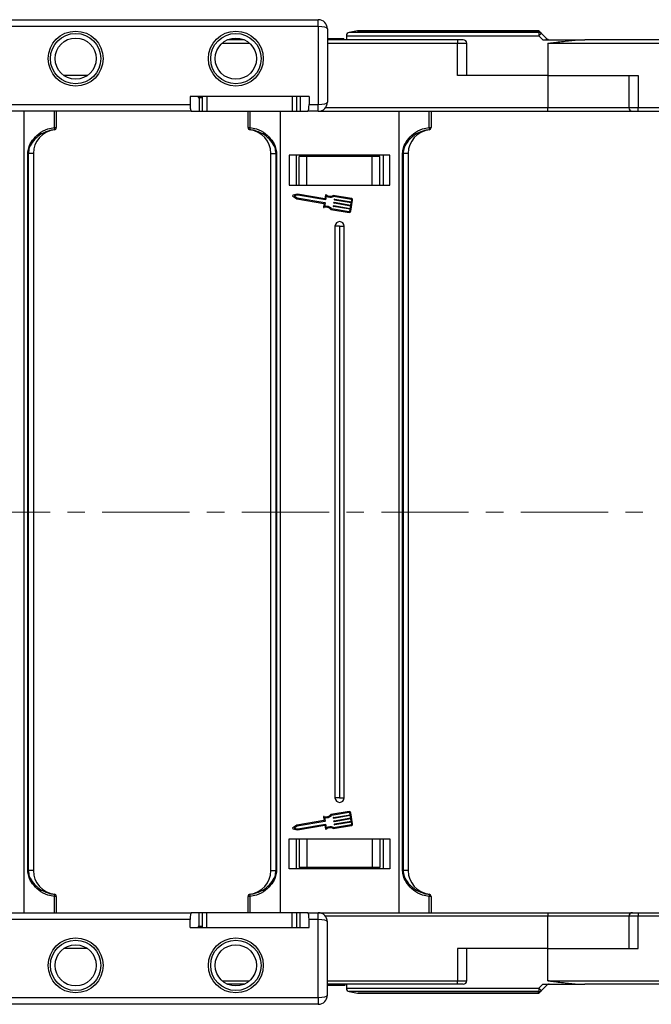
# Model space of a CAD drawing. Header units: millimetres. Extents: x -976 to 1106, y 28 to 1486.
# Tile 13 of 51: x 170 to 308, y 383 to 598. Entities that reach past the tile are written whole.
import ezdxf

# ---------------------------------------------------------------- set-up
doc = ezdxf.new("R2010")
doc.units = ezdxf.units.MM
doc.linetypes.add('CENTERX2', pattern=[20.32, 12.7, -2.54, 2.54, -2.54])

msp = doc.modelspace()

# ---------------------------------------------------------------- linework, layer by layer
at = {"color": 7, "linetype": 'Continuous', "lineweight": 25}
for p, q in [((157.797, 598.232), (235.176, 598.232)), ((235.176, 596.732), (235.176, 598.232)), ((235.176, 596.732), (157.797, 596.732)), ((235.176, 596.732), (235.176, 579.732)), ((237.176, 596.232), (237.176, 580.232)), ((243.766, 595.818), (241.942, 595.453)), ((283.028, 595.832), (243.913, 595.832)), ((219.03, 593.832), (215.321, 593.832)), ((237.962, 594.032), (237.176, 594.032)), ((265.617, 593.832), (237.176, 593.832)), ((237.962, 594.032), (237.962, 593.832)), ((240.8, 594.032), (240.8, 593.832)), ((241.339, 594.718), (241.339, 593.832)), ((265.617, 593.832), (265.617, 593.082)), ((266.867, 593.832), (265.617, 593.832)), ((283.36, 594.718), (284.26, 593.832)), ((284.26, 593.832), (293.428, 593.832)), ((356.617, 593.832), (293.428, 593.832)), ((265.617, 586.032), (265.617, 593.082)), ((267.617, 586.032), (267.617, 593.082)), ((285.339, 593.115), (285.339, 586.032)), ((285.65, 593.082), (285.65, 593.123)), ((285.65, 593.082), (356.617, 593.082)), ((184.737, 586.032), (179.614, 586.032)), ((285.339, 586.032), (265.617, 586.032)), ((285.339, 586.032), (285.339, 578.982)), ((285.339, 586.032), (305.061, 586.032)), ((303.061, 586.032), (303.061, 578.982)), ((305.061, 586.032), (305.061, 578.982)), ((233.176, 581.432), (207.176, 581.432)), ((207.176, 581.432), (207.176, 579.732)), ((208.939, 581.432), (208.939, 581.232)), ((208.939, 581.232), (209.144, 581.232)), ((209.144, 581.232), (209.144, 578.232)), ((209.144, 581.232), (209.838, 581.232)), ((209.838, 581.432), (209.838, 578.232)), ((210.838, 581.432), (210.838, 578.232)), ((229.514, 581.432), (229.514, 578.232)), ((230.514, 578.232), (230.514, 581.432)), ((231.208, 581.432), (231.208, 578.232)), ((233.176, 581.432), (233.176, 579.732)), ((112.176, 579.732), (207.176, 579.732)), ((233.176, 579.732), (235.176, 579.732)), ((235.176, 578.232), (235.176, 579.732)), ((285.339, 578.232), (285.339, 578.982)), ((376.339, 578.982), (305.061, 578.982)), ((305.061, 578.232), (305.061, 578.982)), ((207.44, 578.232), (112.176, 578.232)), ((170.949, 490.732), (170.949, 578.232)), ((177.553, 574.696), (177.553, 578.232)), ((177.949, 578.232), (177.949, 574.696)), ((207.44, 578.232), (209.144, 578.232)), ((209.144, 578.232), (209.853, 578.232)), ((209.838, 578.232), (210.838, 578.232)), ((210.838, 578.232), (229.514, 578.232)), ((219.839, 574.696), (219.839, 578.232)), ((220.234, 578.232), (220.234, 574.696)), ((226.839, 578.232), (226.839, 490.732)), ((229.514, 578.232), (230.514, 578.232)), ((230.498, 578.232), (231.208, 578.232)), ((231.208, 578.232), (232.911, 578.232)), ((235.176, 578.232), (232.911, 578.232)), ((235.176, 578.232), (285.339, 578.232)), ((252.839, 490.732), (252.839, 578.232)), ((259.444, 574.696), (259.444, 578.232)), ((259.839, 578.232), (259.839, 574.696)), ((285.339, 578.232), (303.811, 578.232)), ((303.811, 578.232), (305.061, 578.232)), ((305.061, 578.232), (376.339, 578.232)), ((177.51, 574.197), (177.51, 574.201)), ((177.553, 574.696), (177.949, 574.696)), ((219.839, 574.696), (220.234, 574.696)), ((220.278, 574.201), (220.278, 574.197)), ((259.401, 574.197), (259.4, 574.201)), ((259.444, 574.696), (259.839, 574.696)), ((171.713, 490.732), (171.713, 569.036)), ((171.713, 569.036), (171.828, 569.036)), ((172.949, 569.036), (171.828, 569.036)), ((171.828, 569.036), (171.828, 490.732)), ((172.949, 569.036), (172.949, 490.732)), ((224.839, 569.036), (225.96, 569.036)), ((224.839, 490.732), (224.839, 569.036)), ((226.075, 569.036), (225.96, 569.036)), ((225.96, 490.732), (225.96, 569.036)), ((226.075, 569.036), (226.075, 490.732)), ((228.839, 568.632), (228.839, 562.132)), ((250.839, 568.632), (228.839, 568.632)), ((230.339, 568.632), (230.339, 562.132)), ((231.039, 562.132), (231.039, 568.332)), ((232.72, 568.332), (231.039, 568.332)), ((232.72, 562.132), (232.72, 568.332)), ((246.958, 568.332), (232.72, 568.332)), ((246.958, 562.132), (246.958, 568.332)), ((248.639, 568.332), (246.958, 568.332)), ((248.639, 562.132), (248.639, 568.332)), ((249.339, 568.632), (249.339, 562.132)), ((249.339, 568.632), (249.339, 562.132)), ((250.839, 562.132), (250.839, 568.632)), ((253.718, 569.036), (253.603, 569.036)), ((253.603, 490.732), (253.603, 569.036)), ((254.839, 569.036), (253.718, 569.036)), ((253.718, 569.036), (253.718, 490.732)), ((254.839, 569.036), (254.839, 490.732)), ((228.839, 562.132), (250.839, 562.132)), ((229.613, 559.702), (230.508, 559.127)), ((230.679, 560.132), (229.644, 559.887)), ((230.686, 559.924), (229.925, 559.743)), ((229.925, 559.743), (230.583, 559.321)), ((230.508, 559.127), (236.403, 558.12)), ((230.583, 559.321), (236.638, 558.286)), ((236.625, 559.116), (230.679, 560.132)), ((236.741, 558.89), (230.686, 559.924)), ((236.757, 559.894), (236.625, 559.116)), ((236.933, 559.708), (236.8, 558.931)), ((242.443, 559.157), (238.458, 559.838)), ((242.409, 558.956), (238.486, 559.626)), ((238.705, 558.916), (238.722, 559.017)), ((238.781, 559.058), (242.424, 558.436)), ((236.444, 558.061), (236.32, 557.334)), ((236.68, 558.228), (236.547, 557.451)), ((238.04, 557.013), (241.963, 556.343)), ((238.464, 557.509), (238.482, 557.61)), ((242.149, 556.828), (238.506, 557.45)), ((238.54, 557.651), (242.183, 557.029)), ((238.585, 558.213), (238.602, 558.313)), ((242.269, 557.531), (238.626, 558.154)), ((238.661, 558.355), (242.304, 557.732)), ((242.389, 558.235), (238.746, 558.857)), ((242.183, 557.029), (242.269, 557.531)), ((242.281, 556.392), (242.693, 558.804)), ((242.304, 557.732), (242.389, 558.235)), ((242.424, 558.436), (242.492, 558.838)), ((237.943, 556.822), (241.928, 556.142)), ((242.08, 556.426), (242.149, 556.828)), ((238.839, 553.132), (238.839, 490.732)), ((239.839, 553.132), (238.839, 553.132)), ((239.839, 553.132), (239.839, 490.732)), ((239.839, 553.132), (240.839, 553.132)), ((240.839, 490.732), (240.839, 553.132)), ((170.949, 403.232), (170.949, 490.732)), ((171.713, 412.429), (171.713, 490.732)), ((171.828, 490.732), (171.828, 412.429)), ((172.949, 490.732), (172.949, 412.429)), ((224.839, 412.429), (224.839, 490.732)), ((225.96, 412.429), (225.96, 490.732)), ((226.075, 490.732), (226.075, 412.429)), ((226.839, 490.732), (226.839, 403.232)), ((238.839, 490.732), (238.839, 428.332)), ((239.839, 490.732), (239.839, 428.332)), ((240.839, 428.332), (240.839, 490.732)), ((252.839, 403.232), (252.839, 490.732)), ((253.603, 412.429), (253.603, 490.732)), ((253.718, 490.732), (253.718, 412.429)), ((254.839, 490.732), (254.839, 412.429)), ((239.839, 428.332), (238.839, 428.332)), ((239.839, 428.332), (240.839, 428.332)), ((236.32, 424.131), (236.444, 423.404)), ((236.547, 424.014), (236.68, 423.237)), ((241.928, 425.323), (237.943, 424.643)), ((241.963, 425.122), (238.04, 424.452)), ((238.482, 423.855), (238.464, 423.956)), ((238.506, 424.015), (242.149, 424.637)), ((242.183, 424.436), (238.54, 423.814)), ((238.626, 423.311), (242.269, 423.933)), ((242.304, 423.732), (238.661, 423.11)), ((242.149, 424.637), (242.08, 425.039)), ((242.269, 423.933), (242.183, 424.436)), ((242.693, 422.661), (242.281, 425.073)), ((242.389, 423.23), (242.304, 423.732)), ((230.508, 422.338), (229.613, 421.763)), ((229.644, 421.578), (230.679, 421.333)), ((230.583, 422.144), (229.925, 421.722)), ((229.925, 421.722), (230.686, 421.541)), ((236.403, 423.345), (230.508, 422.338)), ((236.638, 423.178), (230.583, 422.144)), ((230.679, 421.333), (236.625, 422.349)), ((230.686, 421.541), (236.741, 422.575)), ((236.625, 422.349), (236.757, 421.571)), ((236.8, 422.534), (236.933, 421.757)), ((238.458, 421.627), (242.443, 422.308)), ((238.486, 421.839), (242.409, 422.509)), ((238.602, 423.152), (238.585, 423.252)), ((238.722, 422.448), (238.705, 422.549)), ((238.746, 422.608), (242.389, 423.23)), ((242.424, 423.029), (238.781, 422.407)), ((242.492, 422.627), (242.424, 423.029)), ((228.839, 419.332), (250.839, 419.332)), ((228.839, 412.832), (228.839, 419.332)), ((230.339, 419.332), (230.339, 412.832)), ((231.039, 419.332), (231.039, 413.132)), ((232.72, 419.332), (232.72, 413.132)), ((246.958, 419.332), (246.958, 413.132)), ((248.639, 419.332), (248.639, 413.132)), ((249.339, 419.332), (249.339, 412.832)), ((249.339, 419.332), (249.339, 412.832)), ((250.839, 419.332), (250.839, 412.832)), ((250.839, 412.832), (228.839, 412.832)), ((232.72, 413.132), (231.039, 413.132)), ((246.958, 413.132), (232.72, 413.132)), ((248.639, 413.132), (246.958, 413.132)), ((171.713, 412.429), (171.828, 412.429)), ((172.949, 412.429), (171.828, 412.429)), ((224.839, 412.429), (225.96, 412.429)), ((226.075, 412.429), (225.96, 412.429)), ((253.718, 412.429), (253.603, 412.429)), ((254.839, 412.429), (253.718, 412.429)), ((177.51, 407.264), (177.51, 407.268)), ((177.553, 403.232), (177.553, 406.769)), ((177.949, 406.769), (177.553, 406.769)), ((177.949, 406.769), (177.949, 403.232)), ((219.839, 403.232), (219.839, 406.769)), ((220.234, 406.769), (219.839, 406.769)), ((220.234, 406.769), (220.234, 403.232)), ((220.278, 407.268), (220.278, 407.264)), ((259.4, 407.264), (259.401, 407.268)), ((259.444, 403.232), (259.444, 406.769)), ((259.839, 406.769), (259.444, 406.769)), ((259.839, 406.769), (259.839, 403.232)), ((112.176, 403.232), (207.44, 403.232)), ((209.144, 403.232), (207.44, 403.232)), ((209.144, 400.232), (209.144, 403.232)), ((209.838, 403.232), (209.144, 403.232)), ((209.838, 403.232), (209.838, 400.032)), ((210.838, 403.232), (209.838, 403.232)), ((210.838, 400.032), (210.838, 403.232)), ((229.514, 403.232), (210.838, 403.232)), ((229.514, 400.032), (229.514, 403.232)), ((230.514, 403.232), (229.514, 403.232)), ((230.514, 400.032), (230.514, 403.232)), ((231.208, 403.232), (230.514, 403.232)), ((231.208, 400.032), (231.208, 403.232)), ((232.911, 403.232), (231.208, 403.232)), ((232.911, 403.232), (235.176, 403.232)), ((235.176, 401.732), (235.176, 403.232)), ((235.176, 403.232), (285.339, 403.232)), ((285.339, 403.232), (303.811, 403.232)), ((285.339, 403.232), (285.339, 402.482)), ((285.339, 395.432), (285.339, 402.482)), ((303.061, 402.482), (303.061, 395.432)), ((303.811, 403.232), (305.061, 403.232)), ((305.061, 403.232), (376.339, 403.232)), ((305.061, 403.232), (305.061, 402.482)), ((376.339, 402.482), (305.061, 402.482)), ((305.061, 395.432), (305.061, 402.482)), ((207.176, 401.732), (112.176, 401.732)), ((207.176, 400.032), (207.176, 401.732)), ((207.176, 400.032), (233.176, 400.032)), ((209.144, 400.232), (208.939, 400.232)), ((208.939, 400.232), (208.939, 400.032)), ((209.853, 400.232), (209.144, 400.232)), ((233.176, 400.032), (233.176, 401.732)), ((235.176, 401.732), (233.176, 401.732)), ((235.176, 384.732), (235.176, 401.732)), ((237.176, 385.232), (237.176, 401.232)), ((184.737, 395.432), (179.614, 395.432)), ((265.617, 395.432), (265.617, 388.382)), ((285.339, 395.432), (265.617, 395.432)), ((267.617, 388.382), (267.617, 395.432)), ((285.339, 388.35), (285.339, 395.432)), ((285.339, 395.432), (305.061, 395.432)), ((219.03, 387.632), (215.321, 387.632)), ((265.617, 387.632), (237.176, 387.632)), ((237.184, 387.432), (237.184, 387.632)), ((237.315, 387.432), (237.315, 387.632)), ((239.177, 387.432), (239.177, 387.632)), ((241.031, 387.432), (241.031, 387.632)), ((241.339, 387.632), (241.339, 386.747)), ((265.617, 387.632), (265.617, 388.382)), ((266.867, 387.632), (265.617, 387.632)), ((283.36, 386.747), (284.26, 387.632)), ((285.119, 387.413), (283.924, 386.217)), ((284.26, 387.632), (293.428, 387.632)), ((285.65, 388.382), (356.617, 388.382)), ((285.65, 388.382), (285.65, 388.342)), ((356.617, 387.632), (293.428, 387.632)), ((241.942, 386.012), (243.766, 385.647)), ((283.028, 385.632), (243.913, 385.632)), ((157.797, 384.732), (235.176, 384.732)), ((235.176, 383.232), (157.797, 383.232)), ((235.176, 384.732), (235.176, 383.232))]:
    msp.add_line(p, q, dxfattribs=at)
at = {"color": 8, "linetype": 'Continuous', "lineweight": 25}
for p, q in [((243.766, 595.818), (283.02, 595.818)), ((241.339, 594.718), (283.36, 594.718)), ((283.387, 595.453), (241.942, 595.453)), ((214.171, 593.082), (220.18, 593.082)), ((237.176, 593.082), (265.617, 593.082)), ((265.617, 593.082), (267.617, 593.082)), ((285.339, 578.982), (236.737, 578.982)), ((303.061, 578.982), (285.339, 578.982)), ((305.061, 578.982), (303.061, 578.982)), ((285.339, 402.482), (236.737, 402.482)), ((303.061, 402.482), (285.339, 402.482)), ((305.061, 402.482), (303.061, 402.482)), ((214.171, 388.382), (220.18, 388.382)), ((237.176, 388.382), (265.617, 388.382)), ((265.617, 388.382), (267.617, 388.382)), ((241.339, 386.747), (283.36, 386.747)), ((283.387, 386.012), (241.942, 386.012)), ((243.766, 385.647), (283.02, 385.647))]:
    msp.add_line(p, q, dxfattribs=at)
at = {"color": 1, "linetype": 'CENTERX2', "lineweight": 13, "ltscale": 1.5}
msp.add_line((877.614, 490.732), (-237.614, 490.732), dxfattribs=at)
at = {"color": 7, "linetype": 'Continuous', "lineweight": 25, "flags": 128}
for points in [[(283.02, 595.818), (283.021, 595.821), (283.022, 595.824), (283.023, 595.827), (283.024, 595.829), (283.025, 595.83), (283.026, 595.832), (283.027, 595.832), (283.028, 595.832)], [(285.119, 594.052), (284.521, 594.65), (283.924, 595.248)], [(283.02, 385.647), (283.021, 385.644), (283.022, 385.641), (283.023, 385.638), (283.024, 385.636), (283.025, 385.635), (283.026, 385.633), (283.027, 385.633), (283.028, 385.632)]]:
    msp.add_lwpolyline(points, dxfattribs=at)
at = {"color": 7, "linetype": 'Continuous', "lineweight": 25}
for centre, radius in [((182.176, 589.732), 6), ((217.176, 589.732), 6), ((182.176, 589.732), 5.5), ((182.176, 589.732), 4.5), ((217.176, 589.732), 5.5), ((217.176, 589.732), 4.5), ((182.176, 391.732), 6), ((182.176, 391.732), 5.5), ((182.176, 391.732), 4.5), ((217.176, 391.732), 6), ((217.176, 391.732), 5.5), ((217.176, 391.732), 4.5)]:
    msp.add_circle(centre, radius, dxfattribs=at)
for centre, radius, start, end in [((235.176, 596.232), 2, 0, 90), ((243.913, 595.082), 0.75, 90, 101.30993), ((283.058, 595.109), 0.71, 45.21911, 93.08167), ((283.028, 595.082), 0.75, 45, 90), ((242.089, 594.718), 0.75, 101.30993, 180), ((266.867, 593.082), 0.75, 0, 90), ((289.578, 594.856), 6.22, 174.49561, 181.27825), ((287.855, 590.502), 6.163, 129.63218, 136.835), ((283.424, 594.744), 0.71, 45.21922, 92.96981), ((288.148, 590.647), 4.557, 131.64427, 135.64683), ((284.244, 594.106), 1.277, 347.62712, 348.37343), ((285.65, 594.582), 0.75, 258.04702, 270), ((285.65, 594.582), 1.5, 258.04702, 270), ((235.176, 580.232), 2, 270, 0), ((303.811, 578.982), 0.75, 180, 270), ((178.149, 569.036), 5.2, 97.05413, 180), ((176.82, 574.511), 0.756, 335.78668, 14.16873), ((177.449, 574.697), 0.499, 276.96707, 359.95007), ((177.449, 574.693), 0.5, 277.05413, 0), ((220.338, 574.697), 0.499, 180.05155, 263.03035), ((220.339, 574.693), 0.5, 180, 262.94587), ((220.968, 574.511), 0.756, 165.83258, 204.21031), ((219.639, 569.036), 5.2, 0, 82.94587), ((260.039, 569.036), 5.2, 97.05413, 180), ((258.711, 574.511), 0.756, 335.78553, 14.16816), ((259.34, 574.697), 0.499, 276.96845, 359.94773), ((259.339, 574.693), 0.5, 277.05413, 0), ((229.668, 559.787), 0.102, 103.32833, 237.28541), ((236.858, 559.877), 0.102, 54.79186, 170.30687), ((237.79, 561.198), 1.515, 234.79186, 296.12453), ((237.79, 561.198), 1.719, 240.07022, 293.86617), ((238.772, 559.008), 0.051, 80.30687, 170.30687), ((242.392, 558.855), 0.306, 350.30687, 80.30687), ((236.421, 557.317), 0.102, 170.30687, 285.82188), ((236.394, 558.07), 0.051, 350.30687, 80.30687), ((236.862, 555.76), 1.515, 44.48921, 105.82188), ((236.862, 555.76), 1.719, 46.74758, 100.54353), ((236.629, 558.236), 0.051, 350.30687, 80.30687), ((236.75, 558.94), 0.051, 260.30687, 350.30687), ((238.515, 557.5), 0.051, 170.30687, 260.30687), ((238.532, 557.601), 0.051, 80.30687, 170.30687), ((238.635, 558.204), 0.051, 170.30687, 260.30687), ((238.652, 558.305), 0.051, 80.30687, 170.30687), ((238.755, 558.908), 0.051, 170.30687, 260.30687), ((242.392, 558.855), 0.102, 350.30687, 80.30687), ((241.98, 556.443), 0.306, 260.30687, 350.30687), ((241.98, 556.443), 0.102, 260.30687, 350.30687), ((239.839, 553.132), 1, 0, 180), ((239.839, 428.332), 1, 180, 0), ((236.421, 424.148), 0.102, 74.17812, 189.69313), ((236.862, 425.705), 1.515, 254.17812, 315.51079), ((236.862, 425.705), 1.719, 259.45647, 313.25242), ((238.515, 423.965), 0.051, 99.69313, 189.69313), ((238.532, 423.864), 0.051, 189.69313, 279.69313), ((241.98, 425.022), 0.306, 9.69313, 99.69313), ((241.98, 425.022), 0.102, 9.69313, 99.69313), ((229.668, 421.678), 0.102, 122.71459, 256.67167), ((236.394, 423.395), 0.051, 279.69313, 9.69313), ((236.629, 423.229), 0.051, 279.69313, 9.69313), ((236.75, 422.525), 0.051, 9.69313, 99.69313), ((236.858, 421.588), 0.102, 189.69313, 305.20814), ((237.79, 420.267), 1.515, 63.87547, 125.20814), ((237.79, 420.267), 1.719, 66.13383, 119.92978), ((238.635, 423.261), 0.051, 99.69313, 189.69313), ((238.652, 423.16), 0.051, 189.69313, 279.69313), ((238.755, 422.557), 0.051, 99.69313, 189.69313), ((238.772, 422.457), 0.051, 189.69313, 279.69313), ((242.392, 422.61), 0.102, 279.69313, 9.69313), ((242.392, 422.61), 0.306, 279.69313, 9.69313), ((178.149, 412.429), 5.2, 180, 262.94587), ((219.639, 412.429), 5.2, 277.05413, 0), ((260.039, 412.429), 5.2, 180, 262.94587), ((177.449, 406.772), 0.5, 0, 82.94587), ((176.82, 406.954), 0.756, 345.83178, 24.21267), ((177.449, 406.768), 0.499, 0.04817, 83.03383), ((220.339, 406.772), 0.5, 97.05413, 180), ((220.338, 406.768), 0.499, 96.96875, 179.95021), ((220.968, 406.954), 0.756, 155.79035, 194.16691), ((258.711, 406.954), 0.756, 345.83235, 24.21381), ((259.34, 406.768), 0.499, 0.05052, 83.03245), ((259.339, 406.772), 0.5, 0, 82.94587), ((235.176, 401.232), 2, 0, 90), ((303.811, 402.482), 0.75, 90, 180), ((266.867, 388.382), 0.75, 270, 0), ((288.145, 390.816), 4.553, 224.3516, 228.35729), ((285.65, 386.882), 1.5, 90, 101.95298), ((285.528, 387.632), 0.0372, 179.06674, 204.92203), ((285.65, 386.882), 0.75, 90, 101.95298), ((235.176, 385.232), 2, 270, 0), ((242.089, 386.747), 0.75, 180, 258.69007), ((243.913, 386.382), 0.75, 258.69007, 270), ((283.058, 386.356), 0.71, 266.91863, 314.78198), ((283.028, 386.382), 0.75, 270, 315), ((289.579, 386.609), 6.221, 178.72194, 185.50419), ((287.854, 390.963), 6.162, 223.16564, 230.36879), ((283.423, 386.721), 0.71, 267.03188, 314.78187)]:
    msp.add_arc(centre, radius, start, end, dxfattribs=at)
for centre, major_axis, ratio, start_param, end_param in [((235.176, 596.232), (2, 0), 0.25, 0, 1.5707963), ((207.44, 579.732), (0, 1.5), 0.176327, 1.5707963, 3.1415927), ((232.911, 579.732), (0, 1.5), 0.176327, 3.1415927, 4.712389), ((235.176, 580.232), (2, 0), 0.25, 4.712389, 6.2831853), ((207.44, 401.732), (0, 1.5), 0.176327, 0, 1.5707963), ((232.911, 401.732), (0, 1.5), 0.176327, 4.712389, 6.2831853), ((235.176, 401.232), (2, 0), 0.25, 0, 1.5707963), ((235.176, 385.232), (2, 0), 0.25, 4.712389, 6.2831853)]:
    msp.add_ellipse(centre, major_axis=major_axis, ratio=ratio, start_param=start_param, end_param=end_param, dxfattribs=at)
for points, knots in [([(283.02, 595.818), (283.104, 595.735), (283.226, 595.613), (283.348, 595.491), (283.387, 595.453)], [0, 0, 0, 0, 0.68553462, 1, 1, 1, 1]), ([(283.924, 595.248), (283.885, 595.286), (283.764, 595.408), (283.642, 595.53), (283.559, 595.613)], [0, 0, 0, 0, 0.3144767, 1, 1, 1, 1]), ([(240.8, 594.032), (240.77, 594.032), (240.712, 594.032), (240.012, 594.032), (239.006, 594.032), (238.31, 594.032), (237.962, 594.032)], [0, 0, 0, 0, 0.2805591, 0.5594767, 0.779425, 1, 1, 1, 1]), ([(285.494, 593.849), (285.436, 593.865), (285.296, 593.904), (285.185, 593.997), (285.119, 594.052)], [0, 0, 0, 0, 0.4157155, 1, 1, 1, 1]), ([(285.65, 593.123), (286.056, 593.176), (287.454, 593.358), (289.85, 593.644), (292.039, 593.82), (293.229, 593.831), (293.428, 593.832)], [0, 0, 0, 0, 0.1563416, 0.5382474, 0.9225788, 1, 1, 1, 1]), ([(285.339, 593.115), (285.353, 593.114), (285.457, 593.107), (285.56, 593.115), (285.65, 593.123)], [0, 0, 0, 0, 0.1378966, 1, 1, 1, 1]), ([(171.713, 569.036), (171.758, 569.459), (171.872, 570.507), (172.728, 572.018), (174.139, 573.464), (175.834, 574.394), (177.061, 574.61), (177.553, 574.696)], [0, 0, 0, 0, 0.142334, 0.3534984, 0.5715142, 0.8282422, 1, 1, 1, 1]), ([(177.51, 574.201), (177.059, 574.128), (175.93, 573.944), (174.326, 573.147), (172.924, 571.858), (172.01, 570.457), (171.88, 569.444), (171.828, 569.036)], [0, 0, 0, 0, 0.1686991, 0.4228876, 0.6416, 0.8557159, 1, 1, 1, 1]), ([(220.234, 574.696), (220.726, 574.61), (221.954, 574.394), (223.649, 573.464), (225.06, 572.018), (225.916, 570.507), (226.029, 569.459), (226.075, 569.036)], [0, 0, 0, 0, 0.1717581, 0.4284852, 0.6465011, 0.857666, 1, 1, 1, 1]), ([(225.96, 569.036), (225.908, 569.444), (225.778, 570.458), (224.864, 571.856), (223.462, 573.152), (221.91, 573.898), (220.789, 574.144), (220.336, 574.195), (220.278, 574.201)], [0, 0, 0, 0, 0.1442722, 0.3583696, 0.5770629, 0.8312295, 0.9783703, 1, 1, 1, 1]), ([(253.603, 569.036), (253.649, 569.459), (253.763, 570.507), (254.618, 572.018), (256.03, 573.464), (257.724, 574.394), (258.952, 574.61), (259.444, 574.696)], [0, 0, 0, 0, 0.1423338, 0.3534984, 0.571514, 0.8282421, 1, 1, 1, 1]), ([(259.4, 574.201), (258.95, 574.128), (257.82, 573.944), (256.217, 573.147), (254.814, 571.858), (253.9, 570.457), (253.77, 569.444), (253.718, 569.036)], [0, 0, 0, 0, 0.1686987, 0.4228884, 0.6416003, 0.8557159, 1, 1, 1, 1]), ([(177.553, 406.769), (177.061, 406.855), (175.834, 407.071), (174.139, 408.001), (172.728, 409.447), (171.872, 410.958), (171.758, 412.006), (171.713, 412.429)], [0, 0, 0, 0, 0.1717584, 0.4284865, 0.6465014, 0.8576675, 1, 1, 1, 1]), ([(171.828, 412.429), (171.88, 412.021), (172.01, 411.007), (172.924, 409.609), (174.326, 408.313), (175.878, 407.567), (176.999, 407.321), (177.452, 407.27), (177.51, 407.264)], [0, 0, 0, 0, 0.144272, 0.3583693, 0.5770634, 0.8312305, 0.9783707, 1, 1, 1, 1]), ([(226.075, 412.429), (226.029, 412.006), (225.916, 410.958), (225.06, 409.447), (223.649, 408.001), (221.954, 407.071), (220.726, 406.855), (220.234, 406.769)], [0, 0, 0, 0, 0.1423325, 0.3534991, 0.571514, 0.8282413, 1, 1, 1, 1]), ([(220.278, 407.264), (220.728, 407.337), (221.858, 407.521), (223.461, 408.318), (224.864, 409.607), (225.778, 411.008), (225.908, 412.021), (225.96, 412.429)], [0, 0, 0, 0, 0.1687004, 0.4228887, 0.6416006, 0.8557155, 1, 1, 1, 1]), ([(259.444, 406.769), (258.952, 406.855), (257.724, 407.071), (256.03, 408.001), (254.618, 409.447), (253.763, 410.958), (253.649, 412.006), (253.603, 412.429)], [0, 0, 0, 0, 0.1717584, 0.4284868, 0.6465014, 0.8576677, 1, 1, 1, 1]), ([(253.718, 412.429), (253.77, 412.021), (253.9, 411.007), (254.814, 409.609), (256.216, 408.313), (257.768, 407.567), (258.89, 407.321), (259.342, 407.27), (259.4, 407.264)], [0, 0, 0, 0, 0.144272, 0.358369, 0.5770625, 0.831231, 0.978372, 1, 1, 1, 1]), ([(237.315, 387.432), (237.41, 387.432), (237.598, 387.432), (238.259, 387.432), (238.829, 387.432), (239.177, 387.432)], [0, 0, 0, 0, 0.2801219, 0.5603049, 1, 1, 1, 1]), ([(239.177, 387.432), (239.47, 387.432), (240.053, 387.432), (240.719, 387.432), (240.996, 387.432), (241.019, 387.432), (241.031, 387.432)], [0, 0, 0, 0, 0.2802337, 0.5584203, 0.7788358, 1, 1, 1, 1]), ([(285.494, 387.616), (285.436, 387.6), (285.296, 387.561), (285.185, 387.468), (285.119, 387.413)], [0, 0, 0, 0, 0.4157122, 1, 1, 1, 1]), ([(285.339, 388.35), (285.353, 388.351), (285.457, 388.358), (285.56, 388.35), (285.65, 388.342)], [0, 0, 0, 0, 0.1378965, 1, 1, 1, 1]), ([(285.65, 388.342), (286.056, 388.289), (287.454, 388.107), (289.85, 387.821), (292.039, 387.645), (293.229, 387.634), (293.428, 387.632)], [0, 0, 0, 0, 0.1563417, 0.5382473, 0.9225788, 1, 1, 1, 1]), ([(283.02, 385.647), (283.104, 385.73), (283.226, 385.852), (283.348, 385.974), (283.387, 386.012)], [0, 0, 0, 0, 0.6855354, 1, 1, 1, 1]), ([(283.924, 386.217), (283.885, 386.179), (283.764, 386.057), (283.642, 385.935), (283.559, 385.852)], [0, 0, 0, 0, 0.3144779, 1, 1, 1, 1])]:
    msp.add_open_spline(points, degree=3, knots=knots, dxfattribs=at)

doc.saveas('drawing.dxf')
